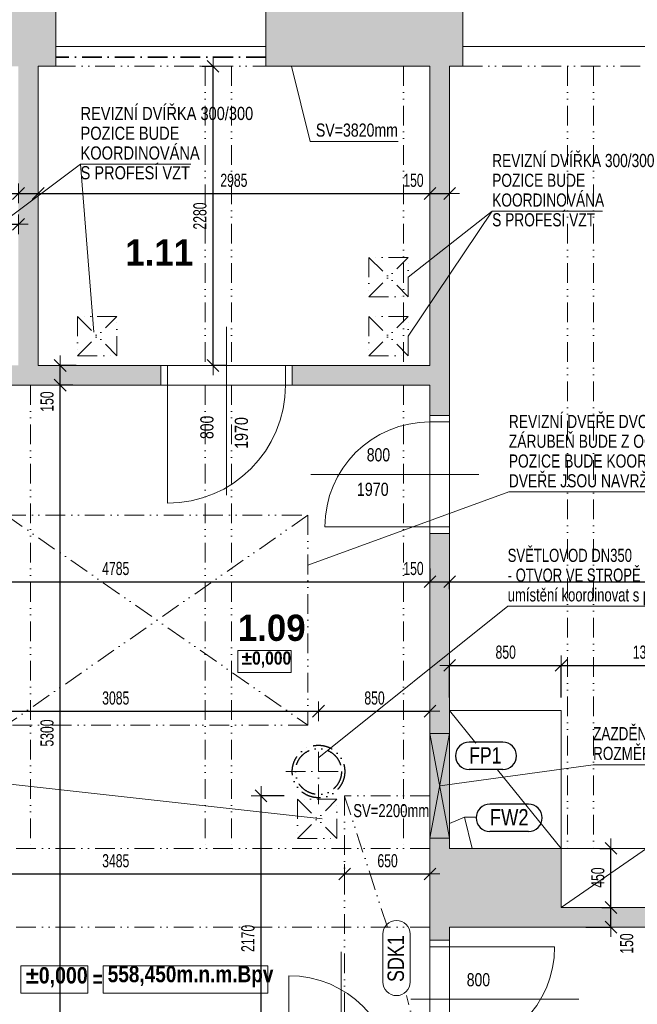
# Model space of a CAD drawing. Header units: millimetres. Extents: x -19372 to 59327, y -69634 to -42168.
# Tile 27 of 44: x 2102 to 6807, y -54755 to -47252. Entities that reach past the tile are written whole.
import ezdxf

# ---------------------------------------------------------------- set-up
doc = ezdxf.new("R2010")
doc.units = ezdxf.units.MM
doc.header["$PDMODE"] = 65
doc.linetypes.add('Cerchovana_1', pattern=[250, 150, -50, 0, -50])
doc.linetypes.add('JIS_09_15', pattern=[300, 150, -50, 0, -50, 0, -50])
for name, color, linetype, lineweight in [('XR$2$1.NP - STÁVAJÍCÍ_1', 7, 'Continuous', 25), ('XR$3$KOTY_1', 7, 'Continuous', 25), ('XR$4$VÝROBKY_1', 7, 'Continuous', 25), ('XR$7$1.NP - FILING_1', 7, 'Continuous', 25), ('XR$8$1.NP - NÁVRH_1', 7, 'Continuous', 25)]:
    doc.layers.add(name, color=color, linetype=linetype, lineweight=lineweight)
doc.styles.add('ARIAL', font='ARIAL.TTF')
doc.styles.add('Arial Black', font='Arial Black')
doc.styles.add('ARIALNARROW', font='ARIALN.TTF')
doc.dimstyles.new('DIMSTYLE_10', dxfattribs={"dimtxt": 100, "dimasz": 150, "dimexe": 0, "dimexo": 0, "dimgap": 50, "dimtad": 2, "dimdec": 0, "dimrnd": 5, "dimzin": 12, "dimdsep": 46, "dimtxsty": 'ARIALNARROW', "dimblk1": 'ALL_ML_STRICH', "dimblk2": 'ALL_ML_STRICH', "dimsah": 1, "dimcen": 0, "dimclrd": 6, "dimclre": 6, "dimclrt": 6, "dimadec": 0, "dimazin": 0, "dimtfac": 1, "dimtdec": 0, "dimtix": 1, "dimtmove": 2, "dimatfit": 3, "dimfxl": 0, "dimtvp": 1.2, "dimtzin": 0, "dimlwd": 0, "dimlwe": 13, "dimarcsym": 0})
doc.dimstyles.new('DIMSTYLE_3', dxfattribs={"dimtxt": 100, "dimasz": 150, "dimexe": 0, "dimexo": 0, "dimgap": 50, "dimtad": 2, "dimdec": 0, "dimrnd": 5, "dimdsep": 46, "dimtxsty": 'ARIALNARROW', "dimblk1": 'ALL_ML_STRICH', "dimblk2": 'ALL_ML_STRICH', "dimsah": 1, "dimcen": 0, "dimclrd": 6, "dimclre": 6, "dimclrt": 6, "dimadec": 0, "dimazin": 0, "dimtfac": 1, "dimtdec": 0, "dimtix": 1, "dimtmove": 2, "dimatfit": 3, "dimfxl": 0, "dimtzin": 0, "dimlwd": 0, "dimlwe": 13, "dimarcsym": 0})
doc.dimstyles.new('DIMSTYLE_5', dxfattribs={"dimtxt": 100, "dimasz": 150, "dimexe": 0, "dimexo": 0, "dimgap": 50, "dimtad": 2, "dimdec": 0, "dimrnd": 5, "dimdsep": 46, "dimtxsty": 'ARIALNARROW', "dimblk1": 'ALL_ML_STRICH', "dimblk2": 'ALL_ML_STRICH', "dimsah": 1, "dimcen": 0, "dimclrd": 6, "dimclre": 6, "dimclrt": 6, "dimadec": 0, "dimazin": 0, "dimtfac": 1, "dimtdec": 0, "dimtix": 1, "dimtmove": 2, "dimatfit": 3, "dimfxl": 0, "dimtvp": 1.2, "dimtzin": 0, "dimlwd": 0, "dimlwe": 13, "dimarcsym": 0})
doc.dimstyles.new('DIMSTYLE_6', dxfattribs={"dimtxt": 100, "dimasz": 150, "dimexe": 0, "dimexo": 0, "dimgap": 50, "dimtad": 0, "dimdec": 0, "dimrnd": 5, "dimdsep": 46, "dimtxsty": 'ARIALNARROW', "dimblk1": 'ALL_ML_STRICH', "dimblk2": 'ALL_ML_STRICH', "dimsah": 1, "dimcen": 0, "dimclrd": 6, "dimclre": 6, "dimclrt": 6, "dimadec": 0, "dimazin": 0, "dimtfac": 1, "dimtdec": 0, "dimtix": 1, "dimtmove": 2, "dimatfit": 3, "dimfxl": 0, "dimtvp": 1.2, "dimtzin": 0, "dimlwd": 0, "dimlwe": 13, "dimarcsym": 0})
doc.dimstyles.new('DIMSTYLE_8', dxfattribs={"dimtxt": 100, "dimasz": 150, "dimexe": 0, "dimexo": 0, "dimgap": 50, "dimtad": 2, "dimdec": 0, "dimrnd": 5, "dimzin": 12, "dimdsep": 46, "dimtxsty": 'ARIALNARROW', "dimblk1": 'ALL_ML_STRICH', "dimblk2": 'ALL_ML_STRICH', "dimsah": 1, "dimcen": 0, "dimclrd": 6, "dimclre": 6, "dimclrt": 6, "dimadec": 0, "dimazin": 0, "dimtfac": 1, "dimtdec": 0, "dimtix": 1, "dimtmove": 2, "dimatfit": 3, "dimfxl": 0, "dimtzin": 0, "dimlwd": 0, "dimlwe": 13, "dimarcsym": 0})

# ---------------------------------------------------------------- blocks, each defined once
blk = doc.blocks.new('ALL_ML_STRICH')
at = {"color": 0, "linetype": 'ByBlock', "lineweight": -2}
for p, q in [((-1, 0), (0.5, 0)), ((-0.3, -0.3), (0.3, 0.3)), ((0, -0.5), (0, 0.5))]:
    blk.add_line(p, q, dxfattribs=at)
blk = doc.blocks.new('*D10')
at = {"layer": 'DEFPOINTS', "color": 6, "linetype": 'Continuous', "lineweight": 13}
for p in [(442.2, -51534.2), (442.2, -51534.2), (5227.2, -51534.6)]:
    blk.add_point(p, dxfattribs=at)
at = {"layer": 'XR$3$KOTY_1', "color": 6, "linetype": 'Continuous', "lineweight": -2}
for p, q in [((5227.2, -51434.6), (5227.2, -51534.2)), ((442.2, -51534.2), (442.2, -51534.2)), ((442.2, -51534.2), (5227.2, -51534.2))]:
    blk.add_line(p, q, dxfattribs=at)
at = {"layer": 'XR$3$KOTY_1', "color": 6, "linetype": 'Continuous', "lineweight": 13, "xscale": 150, "yscale": 150, "zscale": 150, "rotation": 180}
blk.add_blockref('ALL_ML_STRICH', (442.2, -51534.2), dxfattribs=at)
at = {"layer": 'XR$3$KOTY_1', "color": 6, "linetype": 'Continuous', "lineweight": 13, "xscale": 150, "yscale": 150, "zscale": 150}
blk.add_blockref('ALL_ML_STRICH', (5227.2, -51534.2), dxfattribs=at)
at = {"layer": 'XR$3$KOTY_1', "color": 6, "linetype": 'Continuous', "lineweight": 13, "insert": (2833.6, -51434.2), "char_height": 100, "width": 324.571, "attachment_point": 5, "style": 'ARIALNARROW'}
blk.add_mtext('\\W0.81;\\A1;{4785}', dxfattribs=at)
blk = doc.blocks.new('*D11')
at = {"layer": 'DEFPOINTS', "color": 6, "linetype": 'Continuous', "lineweight": 13}
for p in [(5227.2, -51534.2), (5227.2, -51534.6), (5377.2, -51492.6)]:
    blk.add_point(p, dxfattribs=at)
at = {"layer": 'XR$3$KOTY_1', "color": 6, "linetype": 'Continuous', "lineweight": -2}
for p, q in [((5227.2, -51434.6), (5227.2, -51534.2)), ((5227.2, -51534.2), (5377.2, -51534.2)), ((5377.2, -51592.6), (5377.2, -51534.2))]:
    blk.add_line(p, q, dxfattribs=at)
at = {"layer": 'XR$3$KOTY_1', "color": 6, "linetype": 'Continuous', "lineweight": 13, "xscale": 150, "yscale": 150, "zscale": 150, "rotation": 180}
blk.add_blockref('ALL_ML_STRICH', (5227.2, -51534.2), dxfattribs=at)
at = {"layer": 'XR$3$KOTY_1', "color": 6, "linetype": 'Continuous', "lineweight": 13, "xscale": 150, "yscale": 150, "zscale": 150}
blk.add_blockref('ALL_ML_STRICH', (5377.2, -51534.2), dxfattribs=at)
at = {"layer": 'XR$3$KOTY_1', "color": 6, "linetype": 'Continuous', "lineweight": 13, "insert": (5102, -51434.2), "char_height": 100, "width": 243.429, "attachment_point": 5, "style": 'ARIALNARROW'}
blk.add_mtext('\\W0.81;\\A1;{150}', dxfattribs=at)
blk = doc.blocks.new('*D12')
at = {"layer": 'DEFPOINTS', "color": 6, "linetype": 'Continuous', "lineweight": 13}
for p in [(5377.2, -51492.6), (5377.2, -51534.2), (17177.2, -51545.2)]:
    blk.add_point(p, dxfattribs=at)
at = {"layer": 'XR$3$KOTY_1', "color": 6, "linetype": 'Continuous', "lineweight": -2}
for p, q in [((17177.2, -51445.2), (17177.2, -51534.2)), ((5377.2, -51592.6), (5377.2, -51534.2)), ((5377.2, -51534.2), (17177.2, -51534.2))]:
    blk.add_line(p, q, dxfattribs=at)
at = {"layer": 'XR$3$KOTY_1', "color": 6, "linetype": 'Continuous', "lineweight": 13, "xscale": 150, "yscale": 150, "zscale": 150, "rotation": 180}
blk.add_blockref('ALL_ML_STRICH', (5377.2, -51534.2), dxfattribs=at)
at = {"layer": 'XR$3$KOTY_1', "color": 6, "linetype": 'Continuous', "lineweight": 13, "xscale": 150, "yscale": 150, "zscale": 150}
blk.add_blockref('ALL_ML_STRICH', (17177.2, -51534.2), dxfattribs=at)
at = {"layer": 'XR$3$KOTY_1', "color": 6, "linetype": 'Continuous', "lineweight": 13, "insert": (11272.5, -51434.2), "char_height": 100, "width": 405.714, "attachment_point": 5, "style": 'ARIALNARROW'}
blk.add_mtext('\\W0.81;\\A1;{11800}', dxfattribs=at)
blk = doc.blocks.new('*D23')
at = {"layer": 'DEFPOINTS', "color": 6, "linetype": 'Continuous', "lineweight": 13}
for p in [(5377.2, -52171.9), (5377.2, -52516.7), (6227.2, -52516.7)]:
    blk.add_point(p, dxfattribs=at)
at = {"layer": 'XR$3$KOTY_1', "color": 6, "linetype": 'Continuous', "lineweight": -2}
for p, q in [((5377.2, -52416.7), (5377.2, -52171.9)), ((5377.2, -52171.9), (6227.2, -52171.9)), ((6227.2, -52416.7), (6227.2, -52171.9))]:
    blk.add_line(p, q, dxfattribs=at)
at = {"layer": 'XR$3$KOTY_1', "color": 6, "linetype": 'Continuous', "lineweight": 13, "xscale": 150, "yscale": 150, "zscale": 150, "rotation": 180}
blk.add_blockref('ALL_ML_STRICH', (5377.2, -52171.9), dxfattribs=at)
at = {"layer": 'XR$3$KOTY_1', "color": 6, "linetype": 'Continuous', "lineweight": 13, "xscale": 150, "yscale": 150, "zscale": 150}
blk.add_blockref('ALL_ML_STRICH', (6227.2, -52171.9), dxfattribs=at)
at = {"layer": 'XR$3$KOTY_1', "color": 6, "linetype": 'Continuous', "lineweight": 13, "insert": (5804.7, -52071.9), "char_height": 100, "width": 243.429, "attachment_point": 5, "style": 'ARIALNARROW'}
blk.add_mtext('\\W0.81;\\A1;{850}', dxfattribs=at)
blk = doc.blocks.new('*D24')
at = {"layer": 'DEFPOINTS', "color": 6, "linetype": 'Continuous', "lineweight": 13}
for p in [(6227.2, -52171.9), (6227.2, -52516.7), (7527.2, -52605)]:
    blk.add_point(p, dxfattribs=at)
at = {"layer": 'XR$3$KOTY_1', "color": 6, "linetype": 'Continuous', "lineweight": -2}
for p, q in [((6227.2, -52416.7), (6227.2, -52171.9)), ((6227.2, -52171.9), (7527.2, -52171.9)), ((7527.2, -52505), (7527.2, -52171.9))]:
    blk.add_line(p, q, dxfattribs=at)
at = {"layer": 'XR$3$KOTY_1', "color": 6, "linetype": 'Continuous', "lineweight": 13, "xscale": 150, "yscale": 150, "zscale": 150, "rotation": 180}
blk.add_blockref('ALL_ML_STRICH', (6227.2, -52171.9), dxfattribs=at)
at = {"layer": 'XR$3$KOTY_1', "color": 6, "linetype": 'Continuous', "lineweight": 13, "xscale": 150, "yscale": 150, "zscale": 150}
blk.add_blockref('ALL_ML_STRICH', (7527.2, -52171.9), dxfattribs=at)
at = {"layer": 'XR$3$KOTY_1', "color": 6, "linetype": 'Continuous', "lineweight": 13, "insert": (6876.1, -52071.9), "char_height": 100, "width": 324.571, "attachment_point": 5, "style": 'ARIALNARROW'}
blk.add_mtext('\\W0.81;\\A1;{1300}', dxfattribs=at)
blk = doc.blocks.new('*D46')
at = {"layer": 'DEFPOINTS', "color": 6, "linetype": 'Continuous', "lineweight": 13}
for p in [(6622.2, -53566.7), (6606.8, -54016.7), (6637.2, -54016.7)]:
    blk.add_point(p, dxfattribs=at)
at = {"layer": 'XR$3$KOTY_1', "color": 6, "linetype": 'Continuous', "lineweight": -2}
for p, q in [((6522.2, -53566.7), (6606.8, -53566.7)), ((6606.8, -54016.7), (6606.8, -53566.7)), ((6537.2, -54016.7), (6606.8, -54016.7))]:
    blk.add_line(p, q, dxfattribs=at)
at = {"layer": 'XR$3$KOTY_1', "color": 6, "linetype": 'Continuous', "lineweight": 13, "xscale": 150, "yscale": 150, "zscale": 150}
for p, rotation in [((6606.8, -53566.7), 90), ((6606.8, -54016.7), 270)]:
    blk.add_blockref('ALL_ML_STRICH', p, dxfattribs=dict(at, rotation=rotation))
at = {"layer": 'XR$3$KOTY_1', "color": 6, "linetype": 'Continuous', "lineweight": 13, "insert": (6506.8, -53789.1), "char_height": 100, "width": 243.429, "attachment_point": 5, "rotation": 90, "style": 'ARIALNARROW'}
blk.add_mtext('\\W0.81;\\A1;{450}', dxfattribs=at)
blk = doc.blocks.new('*D114')
at = {"layer": 'DEFPOINTS', "color": 6, "linetype": 'Continuous', "lineweight": 13}
for p in [(6637.2, -54016.7), (6316.1, -54166.7), (6606.8, -54166.7)]:
    blk.add_point(p, dxfattribs=at)
at = {"layer": 'XR$3$KOTY_1', "color": 6, "linetype": 'Continuous', "lineweight": -2}
for p, q in [((6537.2, -54016.7), (6606.8, -54016.7)), ((6606.8, -54166.7), (6606.8, -54016.7)), ((6416.1, -54166.7), (6606.8, -54166.7))]:
    blk.add_line(p, q, dxfattribs=at)
at = {"layer": 'XR$3$KOTY_1', "color": 6, "linetype": 'Continuous', "lineweight": 13, "xscale": 150, "yscale": 150, "zscale": 150}
for p, rotation in [((6606.8, -54016.7), 90), ((6606.8, -54166.7), 270)]:
    blk.add_blockref('ALL_ML_STRICH', p, dxfattribs=dict(at, rotation=rotation))
at = {"layer": 'XR$3$KOTY_1', "color": 6, "linetype": 'Continuous', "lineweight": 13, "insert": (6726.8, -54291.8), "char_height": 100, "width": 243.429, "attachment_point": 5, "rotation": 90, "style": 'ARIALNARROW'}
blk.add_mtext('\\W0.81;\\A1;{150}', dxfattribs=at)
blk = doc.blocks.new('*D125')
at = {"layer": 'DEFPOINTS', "color": 6, "linetype": 'Continuous', "lineweight": 13}
for p in [(2576.4, -47606.7), (2559.7, -49886.7), (3575.1, -49886.7)]:
    blk.add_point(p, dxfattribs=at)
at = {"layer": 'XR$3$KOTY_1', "color": 6, "linetype": 'Continuous', "lineweight": -2}
for p, q in [((3488.2, -47606.7), (3575.1, -47606.7)), ((3575.1, -49886.7), (3575.1, -47606.7)), ((3671.4, -49886.7), (3575.1, -49886.7))]:
    blk.add_line(p, q, dxfattribs=at)
at = {"layer": 'XR$3$KOTY_1', "color": 6, "linetype": 'Continuous', "lineweight": 13, "xscale": 150, "yscale": 150, "zscale": 150}
for p, rotation in [((3575.1, -47606.7), 90), ((3575.1, -49886.7), 270)]:
    blk.add_blockref('ALL_ML_STRICH', p, dxfattribs=dict(at, rotation=rotation))
at = {"layer": 'XR$3$KOTY_1', "color": 6, "linetype": 'Continuous', "lineweight": 13, "insert": (3475.1, -48747.7), "char_height": 100, "width": 324.571, "attachment_point": 5, "rotation": 90, "style": 'ARIALNARROW'}
blk.add_mtext('\\W0.81;\\A1;{2280}', dxfattribs=at)
blk = doc.blocks.new('*D139')
at = {"layer": 'DEFPOINTS', "color": 6, "linetype": 'Continuous', "lineweight": 13}
for p in [(442.2, -48375.4), (2092.2, -48536), (442.2, -48576)]:
    blk.add_point(p, dxfattribs=at)
at = {"layer": 'XR$3$KOTY_1', "color": 6, "linetype": 'Continuous', "lineweight": -2}
for p, q in [((442.2, -48515.4), (442.2, -48576)), ((442.2, -48576), (2092.2, -48576)), ((2092.2, -48576), (2092.2, -48576))]:
    blk.add_line(p, q, dxfattribs=at)
at = {"layer": 'XR$3$KOTY_1', "color": 6, "linetype": 'Continuous', "lineweight": 13, "xscale": 150, "yscale": 150, "zscale": 150, "rotation": 180}
blk.add_blockref('ALL_ML_STRICH', (442.2, -48576), dxfattribs=at)
at = {"layer": 'XR$3$KOTY_1', "color": 6, "linetype": 'Continuous', "lineweight": 13, "xscale": 150, "yscale": 150, "zscale": 150}
blk.add_blockref('ALL_ML_STRICH', (2092.2, -48576), dxfattribs=at)
at = {"layer": 'XR$3$KOTY_1', "color": 6, "linetype": 'Continuous', "lineweight": 13, "insert": (1266.1, -48476), "char_height": 100, "width": 324.571, "attachment_point": 5, "style": 'ARIALNARROW'}
blk.add_mtext('\\W0.81;\\A1;{1650}', dxfattribs=at)
blk = doc.blocks.new('*D140')
at = {"layer": 'DEFPOINTS', "color": 6, "linetype": 'Continuous', "lineweight": 13}
for p in [(2092.2, -48536), (2242.2, -48536), (2092.2, -48576)]:
    blk.add_point(p, dxfattribs=at)
at = {"layer": 'XR$3$KOTY_1', "color": 6, "linetype": 'Continuous', "lineweight": -2}
for p, q in [((2092.2, -48576), (2092.2, -48576)), ((2092.2, -48576), (2242.2, -48576)), ((2242.2, -48576), (2242.2, -48576))]:
    blk.add_line(p, q, dxfattribs=at)
at = {"layer": 'XR$3$KOTY_1', "color": 6, "linetype": 'Continuous', "lineweight": 13, "xscale": 150, "yscale": 150, "zscale": 150, "rotation": 180}
blk.add_blockref('ALL_ML_STRICH', (2092.2, -48576), dxfattribs=at)
at = {"layer": 'XR$3$KOTY_1', "color": 6, "linetype": 'Continuous', "lineweight": 13, "xscale": 150, "yscale": 150, "zscale": 150}
blk.add_blockref('ALL_ML_STRICH', (2242.2, -48576), dxfattribs=at)
at = {"layer": 'XR$3$KOTY_1', "color": 6, "linetype": 'Continuous', "lineweight": 13, "insert": (1967, -48476), "char_height": 100, "width": 243.429, "attachment_point": 5, "style": 'ARIALNARROW'}
blk.add_mtext('\\W0.81;\\A1;{150}', dxfattribs=at)
blk = doc.blocks.new('*D142')
at = {"layer": 'DEFPOINTS', "color": 6, "linetype": 'Continuous', "lineweight": 13}
for p in [(5227.2, -48536), (5377.2, -48536), (5227.2, -48576)]:
    blk.add_point(p, dxfattribs=at)
at = {"layer": 'XR$3$KOTY_1', "color": 6, "linetype": 'Continuous', "lineweight": -2}
for p, q in [((5227.2, -48576), (5227.2, -48576)), ((5227.2, -48576), (5377.2, -48576)), ((5377.2, -48576), (5377.2, -48576))]:
    blk.add_line(p, q, dxfattribs=at)
at = {"layer": 'XR$3$KOTY_1', "color": 6, "linetype": 'Continuous', "lineweight": 13, "xscale": 150, "yscale": 150, "zscale": 150, "rotation": 180}
blk.add_blockref('ALL_ML_STRICH', (5227.2, -48576), dxfattribs=at)
at = {"layer": 'XR$3$KOTY_1', "color": 6, "linetype": 'Continuous', "lineweight": 13, "xscale": 150, "yscale": 150, "zscale": 150}
blk.add_blockref('ALL_ML_STRICH', (5377.2, -48576), dxfattribs=at)
at = {"layer": 'XR$3$KOTY_1', "color": 6, "linetype": 'Continuous', "lineweight": 13, "insert": (5102, -48476), "char_height": 100, "width": 243.429, "attachment_point": 5, "style": 'ARIALNARROW'}
blk.add_mtext('\\W0.81;\\A1;{150}', dxfattribs=at)
blk = doc.blocks.new('*D143')
at = {"layer": 'DEFPOINTS', "color": 6, "linetype": 'Continuous', "lineweight": 13}
for p in [(2242.2, -48536), (5227.2, -48536), (2242.2, -48576)]:
    blk.add_point(p, dxfattribs=at)
at = {"layer": 'XR$3$KOTY_1', "color": 6, "linetype": 'Continuous', "lineweight": -2}
for p, q in [((2242.2, -48576), (2242.2, -48576)), ((2242.2, -48576), (5227.2, -48576)), ((5227.2, -48576), (5227.2, -48576))]:
    blk.add_line(p, q, dxfattribs=at)
at = {"layer": 'XR$3$KOTY_1', "color": 6, "linetype": 'Continuous', "lineweight": 13, "xscale": 150, "yscale": 150, "zscale": 150, "rotation": 180}
blk.add_blockref('ALL_ML_STRICH', (2242.2, -48576), dxfattribs=at)
at = {"layer": 'XR$3$KOTY_1', "color": 6, "linetype": 'Continuous', "lineweight": 13, "xscale": 150, "yscale": 150, "zscale": 150}
blk.add_blockref('ALL_ML_STRICH', (5227.2, -48576), dxfattribs=at)
at = {"layer": 'XR$3$KOTY_1', "color": 6, "linetype": 'Continuous', "lineweight": 13, "insert": (3733.6, -48476), "char_height": 100, "width": 324.571, "attachment_point": 5, "style": 'ARIALNARROW'}
blk.add_mtext('\\W0.81;\\A1;{2985}', dxfattribs=at)
blk = doc.blocks.new('*D146')
at = {"layer": 'DEFPOINTS', "color": 6, "linetype": 'Continuous', "lineweight": 13}
for p in [(1092.2, -53761.6), (1092.2, -54166.7), (4577.2, -54118.5)]:
    blk.add_point(p, dxfattribs=at)
at = {"layer": 'XR$3$KOTY_1', "color": 6, "linetype": 'Continuous', "lineweight": -2}
for p, q in [((1092.2, -53761.6), (1092.2, -53761.6)), ((1092.2, -53761.6), (4577.2, -53761.6)), ((4577.2, -53761.6), (4577.2, -53761.6))]:
    blk.add_line(p, q, dxfattribs=at)
at = {"layer": 'XR$3$KOTY_1', "color": 6, "linetype": 'Continuous', "lineweight": 13, "xscale": 150, "yscale": 150, "zscale": 150, "rotation": 180}
blk.add_blockref('ALL_ML_STRICH', (1092.2, -53761.6), dxfattribs=at)
at = {"layer": 'XR$3$KOTY_1', "color": 6, "linetype": 'Continuous', "lineweight": 13, "xscale": 150, "yscale": 150, "zscale": 150}
blk.add_blockref('ALL_ML_STRICH', (4577.2, -53761.6), dxfattribs=at)
at = {"layer": 'XR$3$KOTY_1', "color": 6, "linetype": 'Continuous', "lineweight": 13, "insert": (2833.6, -53661.6), "char_height": 100, "width": 324.571, "attachment_point": 5, "style": 'ARIALNARROW'}
blk.add_mtext('\\W0.81;\\A1;{3485}', dxfattribs=at)
blk = doc.blocks.new('*D147')
at = {"layer": 'DEFPOINTS', "color": 6, "linetype": 'Continuous', "lineweight": 13}
for p in [(4577.2, -53761.6), (5227.2, -54074.8), (4577.2, -54118.5)]:
    blk.add_point(p, dxfattribs=at)
at = {"layer": 'XR$3$KOTY_1', "color": 6, "linetype": 'Continuous', "lineweight": -2}
for p, q in [((4577.2, -53761.6), (4577.2, -53761.6)), ((4577.2, -53761.6), (5227.2, -53761.6)), ((5227.2, -53761.6), (5227.2, -53761.6))]:
    blk.add_line(p, q, dxfattribs=at)
at = {"layer": 'XR$3$KOTY_1', "color": 6, "linetype": 'Continuous', "lineweight": 13, "xscale": 150, "yscale": 150, "zscale": 150, "rotation": 180}
blk.add_blockref('ALL_ML_STRICH', (4577.2, -53761.6), dxfattribs=at)
at = {"layer": 'XR$3$KOTY_1', "color": 6, "linetype": 'Continuous', "lineweight": 13, "xscale": 150, "yscale": 150, "zscale": 150}
blk.add_blockref('ALL_ML_STRICH', (5227.2, -53761.6), dxfattribs=at)
at = {"layer": 'XR$3$KOTY_1', "color": 6, "linetype": 'Continuous', "lineweight": 13, "insert": (4904.7, -53661.6), "char_height": 100, "width": 243.429, "attachment_point": 5, "style": 'ARIALNARROW'}
blk.add_mtext('\\W0.81;\\A1;{650}', dxfattribs=at)
blk = doc.blocks.new('*D149')
at = {"layer": 'DEFPOINTS', "color": 6, "linetype": 'Continuous', "lineweight": 13}
for p in [(2559.7, -50036.7), (2410.4, -55336.7), (2557.3, -55336.7)]:
    blk.add_point(p, dxfattribs=at)
at = {"layer": 'XR$3$KOTY_1', "color": 6, "linetype": 'Continuous', "lineweight": -2}
for p, q in [((2506.7, -50036.7), (2410.4, -50036.7)), ((2410.4, -55336.7), (2410.4, -50036.7)), ((2504.3, -55336.7), (2410.4, -55336.7))]:
    blk.add_line(p, q, dxfattribs=at)
at = {"layer": 'XR$3$KOTY_1', "color": 6, "linetype": 'Continuous', "lineweight": 13, "xscale": 150, "yscale": 150, "zscale": 150}
for p, rotation in [((2410.4, -50036.7), 90), ((2410.4, -55336.7), 270)]:
    blk.add_blockref('ALL_ML_STRICH', p, dxfattribs=dict(at, rotation=rotation))
at = {"layer": 'XR$3$KOTY_1', "color": 6, "linetype": 'Continuous', "lineweight": 13, "insert": (2310.4, -52687.7), "char_height": 100, "width": 324.571, "attachment_point": 5, "rotation": 90, "style": 'ARIALNARROW'}
blk.add_mtext('\\W0.81;\\A1;{5300}', dxfattribs=at)
blk = doc.blocks.new('*D150')
at = {"layer": 'DEFPOINTS', "color": 6, "linetype": 'Continuous', "lineweight": 13}
for p in [(2559.7, -49886.7), (2410.4, -50036.7), (2559.7, -50036.7)]:
    blk.add_point(p, dxfattribs=at)
at = {"layer": 'XR$3$KOTY_1', "color": 6, "linetype": 'Continuous', "lineweight": -2}
for p, q in [((2531.7, -49886.7), (2410.4, -49886.7)), ((2410.4, -50036.7), (2410.4, -49886.7)), ((2506.7, -50036.7), (2410.4, -50036.7))]:
    blk.add_line(p, q, dxfattribs=at)
at = {"layer": 'XR$3$KOTY_1', "color": 6, "linetype": 'Continuous', "lineweight": 13, "xscale": 150, "yscale": 150, "zscale": 150}
for p, rotation in [((2410.4, -49886.7), 90), ((2410.4, -50036.7), 270)]:
    blk.add_blockref('ALL_ML_STRICH', p, dxfattribs=dict(at, rotation=rotation))
at = {"layer": 'XR$3$KOTY_1', "color": 6, "linetype": 'Continuous', "lineweight": 13, "insert": (2310.4, -50161.8), "char_height": 100, "width": 243.429, "attachment_point": 5, "rotation": 90, "style": 'ARIALNARROW'}
blk.add_mtext('\\W0.81;\\A1;{150}', dxfattribs=at)
blk = doc.blocks.new('*D293')
at = {"layer": 'DEFPOINTS', "color": 6, "linetype": 'Continuous', "lineweight": 13}
for p in [(1992.2, -48810.5), (1992.2, -48877.1), (2092.2, -48877.1)]:
    blk.add_point(p, dxfattribs=at)
at = {"layer": 'XR$3$KOTY_1', "color": 6, "linetype": 'Continuous', "lineweight": -2}
for p, q in [((1992.2, -48810.5), (1992.2, -48810.5)), ((1992.2, -48810.5), (2092.2, -48810.5)), ((2092.2, -48810.5), (2092.2, -48810.5))]:
    blk.add_line(p, q, dxfattribs=at)
at = {"layer": 'XR$3$KOTY_1', "color": 6, "linetype": 'Continuous', "lineweight": 13, "xscale": 150, "yscale": 150, "zscale": 150, "rotation": 180}
blk.add_blockref('ALL_ML_STRICH', (1992.2, -48810.5), dxfattribs=at)
at = {"layer": 'XR$3$KOTY_1', "color": 6, "linetype": 'Continuous', "lineweight": 13, "xscale": 150, "yscale": 150, "zscale": 150}
blk.add_blockref('ALL_ML_STRICH', (2092.2, -48810.5), dxfattribs=at)
at = {"layer": 'XR$3$KOTY_1', "color": 6, "linetype": 'Continuous', "lineweight": 13, "insert": (1867, -48710.5), "char_height": 100, "width": 243.429, "attachment_point": 5, "style": 'ARIALNARROW'}
blk.add_mtext('\\W0.81;\\A1;{100}', dxfattribs=at)
blk = doc.blocks.new('*D295')
at = {"layer": 'DEFPOINTS', "color": 6, "linetype": 'Continuous', "lineweight": 13}
for p in [(4577.2, -53166.7), (3940.8, -55336.7), (4577.2, -55336.7)]:
    blk.add_point(p, dxfattribs=at)
at = {"layer": 'XR$3$KOTY_1', "color": 6, "linetype": 'Continuous', "lineweight": -2}
for p, q in [((4116.5, -53166.7), (3940.8, -53166.7)), ((3940.8, -55336.7), (3940.8, -53166.7)), ((3940.8, -55336.7), (3940.8, -55336.7))]:
    blk.add_line(p, q, dxfattribs=at)
at = {"layer": 'XR$3$KOTY_1', "color": 6, "linetype": 'Continuous', "lineweight": 13, "xscale": 150, "yscale": 150, "zscale": 150}
for p, rotation in [((3940.8, -53166.7), 90), ((3940.8, -55336.7), 270)]:
    blk.add_blockref('ALL_ML_STRICH', p, dxfattribs=dict(at, rotation=rotation))
at = {"layer": 'XR$3$KOTY_1', "color": 6, "linetype": 'Continuous', "lineweight": 13, "insert": (3840.8, -54252.7), "char_height": 100, "width": 324.571, "attachment_point": 5, "rotation": 90, "style": 'ARIALNARROW'}
blk.add_mtext('\\W0.81;\\A1;{2170}', dxfattribs=at)
blk = doc.blocks.new('*D297')
at = {"layer": 'DEFPOINTS', "color": 6, "linetype": 'Continuous', "lineweight": 13}
for p in [(1290.9, -52521.3), (1290.9, -52980.8), (4378.4, -52980.8)]:
    blk.add_point(p, dxfattribs=at)
at = {"layer": 'XR$3$KOTY_1', "color": 6, "linetype": 'Continuous', "lineweight": -2}
for p, q in [((1290.9, -52521.3), (1290.9, -52521.3)), ((1290.9, -52521.3), (4378.4, -52521.3)), ((4378.4, -52521.3), (4378.4, -52521.3))]:
    blk.add_line(p, q, dxfattribs=at)
at = {"layer": 'XR$3$KOTY_1', "color": 6, "linetype": 'Continuous', "lineweight": 13, "xscale": 150, "yscale": 150, "zscale": 150, "rotation": 180}
blk.add_blockref('ALL_ML_STRICH', (1290.9, -52521.3), dxfattribs=at)
at = {"layer": 'XR$3$KOTY_1', "color": 6, "linetype": 'Continuous', "lineweight": 13, "xscale": 150, "yscale": 150, "zscale": 150}
blk.add_blockref('ALL_ML_STRICH', (4378.4, -52521.3), dxfattribs=at)
at = {"layer": 'XR$3$KOTY_1', "color": 6, "linetype": 'Continuous', "lineweight": 13, "insert": (2833.6, -52421.3), "char_height": 100, "width": 324.571, "attachment_point": 5, "style": 'ARIALNARROW'}
blk.add_mtext('\\W0.81;\\A1;{3085}', dxfattribs=at)
blk = doc.blocks.new('*D298')
at = {"layer": 'DEFPOINTS', "color": 6, "linetype": 'Continuous', "lineweight": 13}
for p in [(4378.4, -52521.3), (4378.4, -52980.8), (5227.2, -52980.8)]:
    blk.add_point(p, dxfattribs=at)
at = {"layer": 'XR$3$KOTY_1', "color": 6, "linetype": 'Continuous', "lineweight": -2}
for p, q in [((4378.4, -52521.3), (4378.4, -52521.3)), ((4378.4, -52521.3), (5227.2, -52521.3)), ((5227.2, -52521.3), (5227.2, -52521.3))]:
    blk.add_line(p, q, dxfattribs=at)
at = {"layer": 'XR$3$KOTY_1', "color": 6, "linetype": 'Continuous', "lineweight": 13, "xscale": 150, "yscale": 150, "zscale": 150, "rotation": 180}
blk.add_blockref('ALL_ML_STRICH', (4378.4, -52521.3), dxfattribs=at)
at = {"layer": 'XR$3$KOTY_1', "color": 6, "linetype": 'Continuous', "lineweight": 13, "xscale": 150, "yscale": 150, "zscale": 150}
blk.add_blockref('ALL_ML_STRICH', (5227.2, -52521.3), dxfattribs=at)
at = {"layer": 'XR$3$KOTY_1', "color": 6, "linetype": 'Continuous', "lineweight": 13, "insert": (4805.3, -52421.3), "char_height": 100, "width": 243.429, "attachment_point": 5, "style": 'ARIALNARROW'}
blk.add_mtext('\\W0.81;\\A1;{850}', dxfattribs=at)

msp = doc.modelspace()

# ---------------------------------------------------------------- hatches: boundary and pattern name
at = {"layer": 'XR$7$1.NP - FILING_1', "linetype": 'Continuous', "lineweight": 13}
for points in [[(2242.2, -47606.7), (2377.2, -47606.7), (2377.2, -47156.7), (2042.2, -47156.7), (2042.2, -47606.7), (2092.2, -47606.7), (2092.2, -49886.7), (2042.2, -49886.7), (2042.2, -50036.7), (3177.2, -50036.7), (3177.2, -49886.7), (2242.2, -49886.7)], [(5477.2, -47156.7), (3977.2, -47156.7), (3977.2, -47606.7), (5227.2, -47606.7), (5227.2, -49886.7), (4177.2, -49886.7), (4177.2, -50036.7), (5227.2, -50036.7), (5227.2, -50266.7), (5377.2, -50266.7), (5377.2, -47606.7), (5477.2, -47606.7)], [(6227.2, -53566.7), (5377.2, -53566.7), (5377.2, -51166.7), (5227.2, -51166.7), (5227.2, -54266.7), (5377.2, -54266.7), (5377.2, -54166.7), (8477.2, -54166.7), (8477.2, -53566.7), (7527.2, -53566.7), (7527.2, -54016.7), (6227.2, -54016.7)]]:
    msp.add_hatch(color=254, dxfattribs=at).paths.add_polyline_path(points)

# ---------------------------------------------------------------- linework, layer by layer
at = {"layer": 'XR$2$1.NP - STÁVAJÍCÍ_1', "color": 8, "linetype": 'Continuous', "lineweight": 18}
for p, q in [((2377.2, -47156.7), (2377.2, -47606.7)), ((3977.2, -47156.7), (3977.2, -47606.7)), ((5477.2, -47156.7), (5477.2, -47606.7)), ((2242.2, -47606.7), (2242.2, -49886.7)), ((2377.2, -47606.7), (2242.2, -47606.7)), ((5227.2, -47606.7), (3977.2, -47606.7)), ((5227.2, -47606.7), (5227.2, -49886.7)), ((5377.2, -47606.7), (5377.2, -50266.7)), ((5477.2, -47606.7), (5377.2, -47606.7)), ((3177.2, -49886.7), (2242.2, -49886.7)), ((3177.2, -49886.7), (3177.2, -50036.7)), ((5227.2, -49886.7), (4177.2, -49886.7)), ((4177.2, -49886.7), (4177.2, -50036.7)), ((3177.2, -50036.7), (2042.2, -50036.7)), ((5227.2, -50036.7), (4177.2, -50036.7)), ((5227.2, -50036.7), (5227.2, -50266.7)), ((5227.2, -50266.7), (5377.2, -50266.7)), ((5227.2, -51166.7), (5377.2, -51166.7)), ((5227.2, -51166.7), (5227.2, -54266.7)), ((5377.2, -51166.7), (5377.2, -52516.7)), ((6227.2, -54016.7), (6227.2, -53566.7)), ((7527.2, -54016.7), (6227.2, -54016.7)), ((8477.2, -54166.7), (5377.2, -54166.7)), ((5377.2, -54266.7), (5377.2, -54166.7)), ((5227.2, -54266.7), (5377.2, -54266.7))]:
    msp.add_line(p, q, dxfattribs=at)
at = {"layer": 'XR$2$1.NP - STÁVAJÍCÍ_1', "color": 8, "linetype": 'Continuous', "lineweight": 13}
for p, q in [((2377.2, -47456.7), (3977.2, -47456.7)), ((5477.2, -47456.7), (7877.2, -47456.7)), ((3677.2, -49593.2), (3677.2, -50874.2)), ((3177.2, -49886.7), (4177.2, -49886.7)), ((3227.2, -49886.7), (3227.2, -50036.7)), ((4127.2, -49886.7), (4127.2, -50036.7)), ((3177.2, -50036.7), (4177.2, -50036.7)), ((3227.2, -50036.7), (3227.2, -50936.7)), ((5227.2, -50266.7), (5227.2, -51166.7)), ((5377.2, -51166.7), (5377.2, -50266.7)), ((5227.2, -50316.7), (5377.2, -50316.7)), ((5600.1, -50716.7), (4319.1, -50716.7)), ((5227.2, -51116.7), (4427.2, -51116.7)), ((5227.2, -51116.7), (5377.2, -51116.7)), ((6227.2, -53566.7), (7527.2, -53566.7)), ((6227.2, -54016.7), (6877.2, -53566.7)), ((5227.2, -54266.7), (5227.2, -55166.7)), ((5227.2, -54316.7), (5377.2, -54316.7)), ((5377.2, -55166.7), (5377.2, -54266.7)), ((5377.2, -54316.7), (6177.2, -54316.7)), ((4552.2, -54353.9), (4552.2, -55634.8)), ((4152.2, -55336.7), (4152.2, -54536.7)), ((6361.8, -54716.7), (5080.8, -54716.7))]:
    msp.add_line(p, q, dxfattribs=at)
at = {"layer": 'XR$2$1.NP - STÁVAJÍCÍ_1', "color": 8, "linetype": 'JIS_09_15', "lineweight": 13}
for p, q in [((2377.2, -47606.7), (3977.2, -47606.7)), ((3514.7, -47606.7), (3514.7, -49886.7)), ((3714.7, -47606.7), (3714.7, -49886.7)), ((5027.2, -47606.7), (5027.2, -49886.7)), ((5477.2, -47606.7), (7877.2, -47606.7)), ((6274.7, -47606.7), (6274.7, -53566.7)), ((6474.7, -47606.7), (6474.7, -53566.7)), ((2184.7, -50036.7), (2184.7, -53566.7)), ((3514.7, -50036.7), (3514.7, -53566.7)), ((3714.7, -50036.7), (3714.7, -53566.7)), ((5027.2, -50036.7), (5027.2, -53566.7)), ((5227.2, -53566.7), (442.2, -53566.7)), ((5227.2, -54166.7), (442.2, -54166.7))]:
    msp.add_line(p, q, dxfattribs=at)
at = {"layer": 'XR$2$1.NP - STÁVAJÍCÍ_1', "color": 8, "linetype": 'Continuous', "lineweight": 13}
for centre, radius, start, end in [((3227.2, -50036.7), 900, 270, 0), ((5227.2, -51116.7), 800, 90, 180), ((5377.2, -54316.7), 800, 270, 0), ((4152.2, -55336.7), 800, 0, 90)]:
    msp.add_arc(centre, radius, start, end, dxfattribs=at)
at = {"layer": 'XR$3$KOTY_1', "color": 6, "linetype": 'Continuous', "lineweight": 13}
for p, q in [((4315.8, -48180.4), (4173.1, -47606.7)), ((4985.8, -48180.4), (4315.8, -48180.4))]:
    msp.add_line(p, q, dxfattribs=at)
at = {"layer": 'XR$3$KOTY_1', "color": 7, "linetype": 'Continuous', "lineweight": 13}
for p, q in [((1792, -48930.4), (2565.5, -48352.9)), ((2565.5, -48352.9), (2667.6, -49633.3)), ((2565.5, -48352.9), (3405.8, -48352.9)), ((5701.5, -48711.3), (5062.5, -49663.1)), ((5062.5, -49213.1), (5701.5, -48711.3)), ((5701.5, -48711.3), (6541.8, -48711.3)), ((4297.4, -51408.1), (5828.2, -50850.2)), ((5828.2, -50850.2), (8928.2, -50850.2)), ((4380.1, -52873.8), (5819.8, -51720.2)), ((5819.8, -51720.2), (7804.7, -51720.2)), ((5578.1, -52764.9), (5377.2, -52516.7)), ((-195, -52829), (4406.9, -53341.8)), ((5302.2, -53090.1), (6470.3, -52929.1)), ((6227.2, -53566.7), (5741.7, -52967)), ((6470.3, -52929.1), (9003.6, -52929.1))]:
    msp.add_line(p, q, dxfattribs=at)
at = {"layer": 'XR$3$KOTY_1', "color": 3, "linetype": 'Continuous', "lineweight": 25}
for p, q in [((5782.1, -52757.9), (5525.9, -52757.9)), ((5782.1, -52966.3), (5525.9, -52966.3)), ((5978.8, -53229.6), (5684, -53229.6)), ((5978.8, -53438), (5684, -53438))]:
    msp.add_line(p, q, dxfattribs=at)
at = {"layer": 'XR$3$KOTY_1', "color": 7, "linetype": 'JIS_09_15', "lineweight": 13}
for p, q in [((4903.6, -54166.7), (4577.2, -53166.7)), ((5227.2, -55336.7), (5048, -54688.8))]:
    msp.add_line(p, q, dxfattribs=at)
at = {"layer": 'XR$3$KOTY_1', "color": 3, "linetype": 'Continuous', "lineweight": 13}
for p, q in [((5489.8, -53329.6), (5377.2, -53378.3)), ((5579.8, -53329.6), (5489.8, -53329.6)), ((5489.8, -53329.6), (5550.2, -53566.7)), ((4868.7, -54219.7), (4868.7, -54584.6)), ((5077.1, -54219.7), (5077.1, -54584.6))]:
    msp.add_line(p, q, dxfattribs=at)
at = {"layer": 'XR$3$KOTY_1', "color": 6, "linetype": 'Continuous', "lineweight": 13}
msp.add_lwpolyline([(3763.7, -52225.6), (4171.3, -52225.6), (4171.3, -52059), (3763.7, -52059), (3763.7, -52225.6)], dxfattribs=at)
at = {"layer": 'XR$3$KOTY_1', "color": 3, "linetype": 'Continuous', "lineweight": 25}
for centre, start, end in [((5525.9, -52862.1), 90, 270), ((5782.1, -52862.1), 270, 90), ((5684, -53333.8), 90, 270), ((5978.8, -53333.8), 270, 90)]:
    msp.add_arc(centre, 104.2, start, end, dxfattribs=at)
at = {"layer": 'XR$3$KOTY_1', "color": 3, "linetype": 'Continuous', "lineweight": 13}
for centre, start, end in [((4972.9, -54219.7), 0, 180), ((4972.9, -54584.6), 180, 0)]:
    msp.add_arc(centre, 104.2, start, end, dxfattribs=at)
at = {"layer": 'XR$4$VÝROBKY_1', "color": 7, "linetype": 'JIS_09_15', "lineweight": 13}
for p, q in [((5062.5, -49063.1), (4762.5, -49063.1)), ((4762.5, -49063.1), (4762.5, -49363.1)), ((4762.5, -49363.1), (5062.5, -49063.1)), ((4762.5, -49063.1), (5062.5, -49363.1)), ((5062.5, -49363.1), (5062.5, -49063.1)), ((4762.5, -49363.1), (5062.5, -49363.1)), ((2843.1, -49513.1), (2543.1, -49513.1)), ((2543.1, -49513.1), (2543.1, -49813.1)), ((2543.1, -49813.1), (2843.1, -49513.1)), ((2543.1, -49513.1), (2843.1, -49813.1)), ((2843.1, -49813.1), (2843.1, -49513.1)), ((5062.5, -49513.1), (4762.5, -49513.1)), ((4762.5, -49513.1), (4762.5, -49813.1)), ((4762.5, -49813.1), (5062.5, -49513.1)), ((4762.5, -49513.1), (5062.5, -49813.1)), ((5062.5, -49813.1), (5062.5, -49513.1)), ((2543.1, -49813.1), (2843.1, -49813.1)), ((4762.5, -49813.1), (5062.5, -49813.1)), ((1998.7, -51028.2), (4297.4, -51028.2)), ((1998.7, -51028.2), (4297.4, -52628.3)), ((4297.4, -51028.2), (1998.7, -52628.3)), ((4297.4, -51028.2), (4297.4, -52628.3)), ((4297.4, -52628.3), (1998.7, -52628.3)), ((4518.4, -53191.8), (4218.4, -53191.8)), ((4218.4, -53191.8), (4218.4, -53491.8)), ((4218.4, -53491.8), (4518.4, -53191.8)), ((4218.4, -53191.8), (4518.4, -53491.8)), ((4518.4, -53491.8), (4518.4, -53191.8)), ((4218.4, -53491.8), (4518.4, -53491.8))]:
    msp.add_line(p, q, dxfattribs=at)
at = {"layer": 'XR$4$VÝROBKY_1', "color": 1, "linetype": 'Continuous', "lineweight": 18}
for p, q in [((6227.2, -52516.7), (5377.2, -52516.7)), ((5377.2, -52516.7), (5377.2, -53566.7)), ((6227.2, -53566.7), (6227.2, -52516.7)), ((5227.2, -52690.1), (5377.2, -52690.1)), ((5227.2, -53490.1), (5377.2, -53490.1)), ((5377.2, -53566.7), (6227.2, -53566.7))]:
    msp.add_line(p, q, dxfattribs=at)
at = {"layer": 'XR$4$VÝROBKY_1', "color": 5, "linetype": 'Cerchovana_1', "lineweight": 13}
for p, q in [((4378.4, -53230.8), (4378.4, -52730.8)), ((4128.4, -52980.8), (4628.4, -52980.8))]:
    msp.add_line(p, q, dxfattribs=at)
at = {"layer": 'XR$4$VÝROBKY_1', "color": 1, "linetype": 'Continuous', "lineweight": 13}
for p, q in [((5377.2, -52690.1), (5227.2, -53490.1)), ((5227.2, -52690.1), (5377.2, -53490.1))]:
    msp.add_line(p, q, dxfattribs=at)
at = {"layer": 'XR$4$VÝROBKY_1', "color": 5, "linetype": 'JIS_09_15', "lineweight": 25}
for radius in [200, 175]:
    msp.add_circle((4378.4, -52980.8), radius, dxfattribs=at)
at = {"layer": 'XR$7$1.NP - FILING_1', "color": 5, "linetype": 'Cerchovana_1', "lineweight": 35}
msp.add_line((3977.2, -47536.7), (2377.2, -47536.7), dxfattribs=at)
at = {"layer": 'XR$8$1.NP - NÁVRH_1', "color": 7, "linetype": 'JIS_09_15', "lineweight": 13}
for p, q in [((5227.2, -53166.7), (4577.2, -53166.7)), ((4577.2, -53166.7), (4577.2, -55336.7))]:
    msp.add_line(p, q, dxfattribs=at)
at = {"layer": 'XR$8$1.NP - NÁVRH_1', "color": 6, "linetype": 'Continuous', "lineweight": 13}
for points in [[(2111.4, -54670.4), (2620.9, -54670.4), (2620.9, -54462), (2111.4, -54462), (2111.4, -54670.4)], [(2736.5, -54670.4), (3992.6, -54670.4), (3992.6, -54462), (2736.5, -54462), (2736.5, -54670.4)]]:
    msp.add_lwpolyline(points, dxfattribs=at)

# ---------------------------------------------------------------- texts
at = {"layer": 'XR$2$1.NP - STÁVAJÍCÍ_1', "color": 8, "linetype": 'Continuous', "lineweight": 18, "char_height": 100, "attachment_point": 5, "rotation": 90, "style": 'ARIALNARROW'}
for s, insert, width in [('\\W0.93;800', (3528.6, -50358.3), 225.547), ('\\W0.95;1970', (3791.3, -50401.5), 295.658)]:
    msp.add_mtext(s, dxfattribs=dict(at, insert=insert, width=width))
at = {"layer": 'XR$2$1.NP - STÁVAJÍCÍ_1', "color": 8, "linetype": 'Continuous', "lineweight": 18, "char_height": 100, "attachment_point": 5, "style": 'ARIALNARROW'}
for s, insert, width in [('\\W0.93;800', (4835, -50568.2), 225.547), ('\\W0.95;1970', (4791.8, -50830.9), 295.658), ('\\W0.93;800', (5596.7, -54568.2), 225.547)]:
    msp.add_mtext(s, dxfattribs=dict(at, insert=insert, width=width))
at = {"layer": 'XR$3$KOTY_1', "color": 7, "linetype": 'Continuous', "lineweight": 13, "char_height": 100, "attachment_point": 1, "line_spacing_factor": 0.903614, "style": 'ARIALNARROW'}
for s, insert, width in [('\\W0.97;REVIZNÍ DVÍŘKA 300/300\\PPOZICE BUDE KOORDINOVÁNA\\PS PROFESÍ VZT', (2565.5, -47916.2), 1518.055), ('\\W0.97;REVIZNÍ DVÍŘKA 300/300\\PPOZICE BUDE KOORDINOVÁNA\\PS PROFESÍ VZT', (5701.5, -48274.7), 1518.055), ('\\W0.92;REVIZNÍ DVEŘE DVOUKŘÍDLÉ ATYPICKÉ, ROZMĚR 1600/2300\\PZÁRUBEŇ BUDE Z OCELOVÝCH PROFILŮ, SVĚŠENA ZE STROPU NA ZÁVIT. TYČÍCH\\PPOZICE BUDE KOORDINOVÁNA S PROFESÍ VZT\\PDVEŘE JSOU NAVRŽENY JAKO SVĚTELNÝ PANEL', (5828.2, -50263.5), 4312.827), ('\\W0.87;SVĚTLOVOD DN350\\P- OTVOR VE STROPĚ » 400mm\\Pumístění koordinovat s profesí VZT', (5819.8, -51283.5), 1992.637), ('\\W0.90;ZAZDĚNÍ DVÍŘEK DO ŠACHTY\\PROZMĚR cca 800/800mm, 2,0m NAD PODLAHOU', (6470.3, -52642.4), 2578.283)]:
    msp.add_mtext(s, dxfattribs=dict(at, insert=insert, width=width))
at = {"layer": 'XR$3$KOTY_1', "color": 6, "linetype": 'Continuous', "lineweight": 18, "insert": (4671, -48093.7), "char_height": 100, "width": 676.724, "attachment_point": 5, "style": 'ARIALNARROW'}
msp.add_mtext('\\W0.94;SV=3820mm', dxfattribs=at)
at = {"layer": 'XR$3$KOTY_1', "color": 7, "linetype": 'Continuous', "lineweight": 35, "insert": (2906.7, -48926), "char_height": 200, "width": 627.778, "attachment_point": 1, "style": 'Arial Black'}
msp.add_mtext('\\W0.83;1.11', dxfattribs=at)
at = {"layer": 'XR$3$KOTY_1', "color": 6, "linetype": 'Continuous', "lineweight": 13, "insert": (3792.6, -52189), "char_height": 100, "width": 430.643, "attachment_point": 7, "style": 'ARIALNARROW'}
msp.add_mtext('\\W1.04;\\fArial Narrow|i0|b1|c0|p0;±0,000', dxfattribs=at)
at = {"layer": 'XR$3$KOTY_1', "color": 3, "linetype": 'Continuous', "lineweight": 25, "char_height": 125, "attachment_point": 7, "style": 'ARIAL'}
for s, insert, width in [('\\W0.77;FP1', (5525.9, -52920.4), 304.563), ('\\W0.80;FW2', (5684, -53392.1), 344.673)]:
    msp.add_mtext(s, dxfattribs=dict(at, insert=insert, width=width))
at = {"layer": 'XR$3$KOTY_1', "color": 7, "linetype": 'Continuous', "lineweight": 18, "insert": (4643.3, -53330.2), "char_height": 100, "width": 624.914, "attachment_point": 7, "style": 'ARIALNARROW'}
msp.add_mtext('\\W0.87;SV=2200mm', dxfattribs=at)
at = {"layer": 'XR$3$KOTY_1', "color": 3, "linetype": 'Continuous', "lineweight": 13, "insert": (5031.2, -54584.6), "char_height": 125, "width": 413.84, "attachment_point": 7, "rotation": 90, "style": 'ARIAL'}
msp.add_mtext('\\W0.78;SDK1', dxfattribs=at)
at = {"layer": 'XR$8$1.NP - NÁVRH_1', "color": 7, "linetype": 'Continuous', "lineweight": 35, "insert": (3763.7, -51785.6), "char_height": 200, "width": 627.778, "attachment_point": 1, "style": 'Arial Black'}
msp.add_mtext('\\W0.83;1.09', dxfattribs=at)
at = {"layer": 'XR$8$1.NP - NÁVRH_1', "color": 6, "linetype": 'Continuous', "lineweight": 13, "char_height": 125, "attachment_point": 7, "style": 'ARIALNARROW'}
for s, insert, width in [('\\W1.04;\\fArial Narrow|i0|b1|c0|p0;±0,000', (2147.5, -54624.5), 538.304), ('\\W0.93;\\fArial Narrow|i0|b1|c0|p0;=', (2657, -54624.5), 137.661), ('\\W1.01;\\fArial Narrow|i0|b1|c0|p0;558,450m.n.m.Bpv', (2772.6, -54624.5), 1283.399)]:
    msp.add_mtext(s, dxfattribs=dict(at, insert=insert, width=width))

# ---------------------------------------------------------------- dimensions: what is measured, and where the dimension line sits
at = {"layer": 'XR$3$KOTY_1', "color": 6, "linetype": 'Continuous', "lineweight": 13}
for base, p1, p2, dimstyle, picture, middle in [((3575.1, -47606.7), (3671.4, -49886.7), (3488.2, -47606.7), 'DIMSTYLE_3', '*D125', (3475.1, -48747.7)), ((2410.4, -49886.7), (2506.7, -50036.7), (2531.7, -49886.7), 'DIMSTYLE_5', '*D150', (2310.4, -50161.8)), ((2410.4, -50036.7), (2504.3, -55336.7), (2506.7, -50036.7), 'DIMSTYLE_3', '*D149', (2310.4, -52687.7)), ((3940.8, -53166.7), (3940.8, -55336.7), (4116.5, -53166.7), 'DIMSTYLE_8', '*D295', (3840.8, -54252.7)), ((6606.8, -53566.7), (6537.2, -54016.7), (6522.2, -53566.7), 'DIMSTYLE_3', '*D46', (6506.8, -53789.1)), ((6606.8, -54016.7), (6416.1, -54166.7), (6537.2, -54016.7), 'DIMSTYLE_6', '*D114', (6726.8, -54291.8))]:
    dim = msp.add_linear_dim(base=base, p1=p1, p2=p2, angle=90, dimstyle=dimstyle, override={"dimpost": '<>', "dimclrd": 6, "dimclre": 6, "dimclrt": 6, "dimlwd": 0, "dimlwe": 13}, dxfattribs=at)
    dim.commit()
    dim.dimension.update_dxf_attribs({"geometry": picture, "text_midpoint": middle, "dimtype": 160})
for base, p1, p2, dimstyle, picture, middle in [((2092.2, -48576), (442.2, -48515.4), (2092.2, -48576), 'DIMSTYLE_3', '*D139', (1266.1, -48476)), ((2242.2, -48576), (2092.2, -48576), (2242.2, -48576), 'DIMSTYLE_5', '*D140', (1967, -48476)), ((5227.2, -48576), (2242.2, -48576), (5227.2, -48576), 'DIMSTYLE_3', '*D143', (3733.6, -48476)), ((5377.2, -48576), (5227.2, -48576), (5377.2, -48576), 'DIMSTYLE_5', '*D142', (5102, -48476)), ((2092.2, -48810.5), (1992.2, -48810.5), (2092.2, -48810.5), 'DIMSTYLE_10', '*D293', (1867, -48710.5)), ((5227.2, -51534.2), (442.2, -51534.2), (5227.2, -51434.6), 'DIMSTYLE_3', '*D10', (2833.6, -51434.2)), ((5377.2, -51534.2), (5227.2, -51434.6), (5377.2, -51592.6), 'DIMSTYLE_5', '*D11', (5102, -51434.2)), ((17177.2, -51534.2), (5377.2, -51592.6), (17177.2, -51445.2), 'DIMSTYLE_3', '*D12', (11272.5, -51434.2)), ((6227.2, -52171.9), (5377.2, -52416.7), (6227.2, -52416.7), 'DIMSTYLE_3', '*D23', (5804.7, -52071.9)), ((7527.2, -52171.9), (6227.2, -52416.7), (7527.2, -52505), 'DIMSTYLE_3', '*D24', (6876.1, -52071.9)), ((4378.3669, -52521.2982), (1290.9348, -52521.2982), (4378.3669, -52521.2982), 'DIMSTYLE_8', '*D297', (2833.5842, -52421.2982)), ((5227.2, -52521.3), (4378.4, -52521.3), (5227.2, -52521.3), 'DIMSTYLE_8', '*D298', (4805.3, -52421.3)), ((4577.2, -53761.6), (1092.2, -53761.6), (4577.2, -53761.6), 'DIMSTYLE_8', '*D146', (2833.6, -53661.6)), ((5227.2, -53761.6), (4577.2, -53761.6), (5227.2, -53761.6), 'DIMSTYLE_8', '*D147', (4904.7, -53661.6))]:
    dim = msp.add_linear_dim(base=base, p1=p1, p2=p2, dimstyle=dimstyle, override={"dimpost": '<>', "dimclrd": 6, "dimclre": 6, "dimclrt": 6, "dimlwd": 0, "dimlwe": 13}, dxfattribs=at)
    dim.commit()
    dim.dimension.update_dxf_attribs({"geometry": picture, "text_midpoint": middle, "dimtype": 160})

doc.saveas('drawing.dxf')
